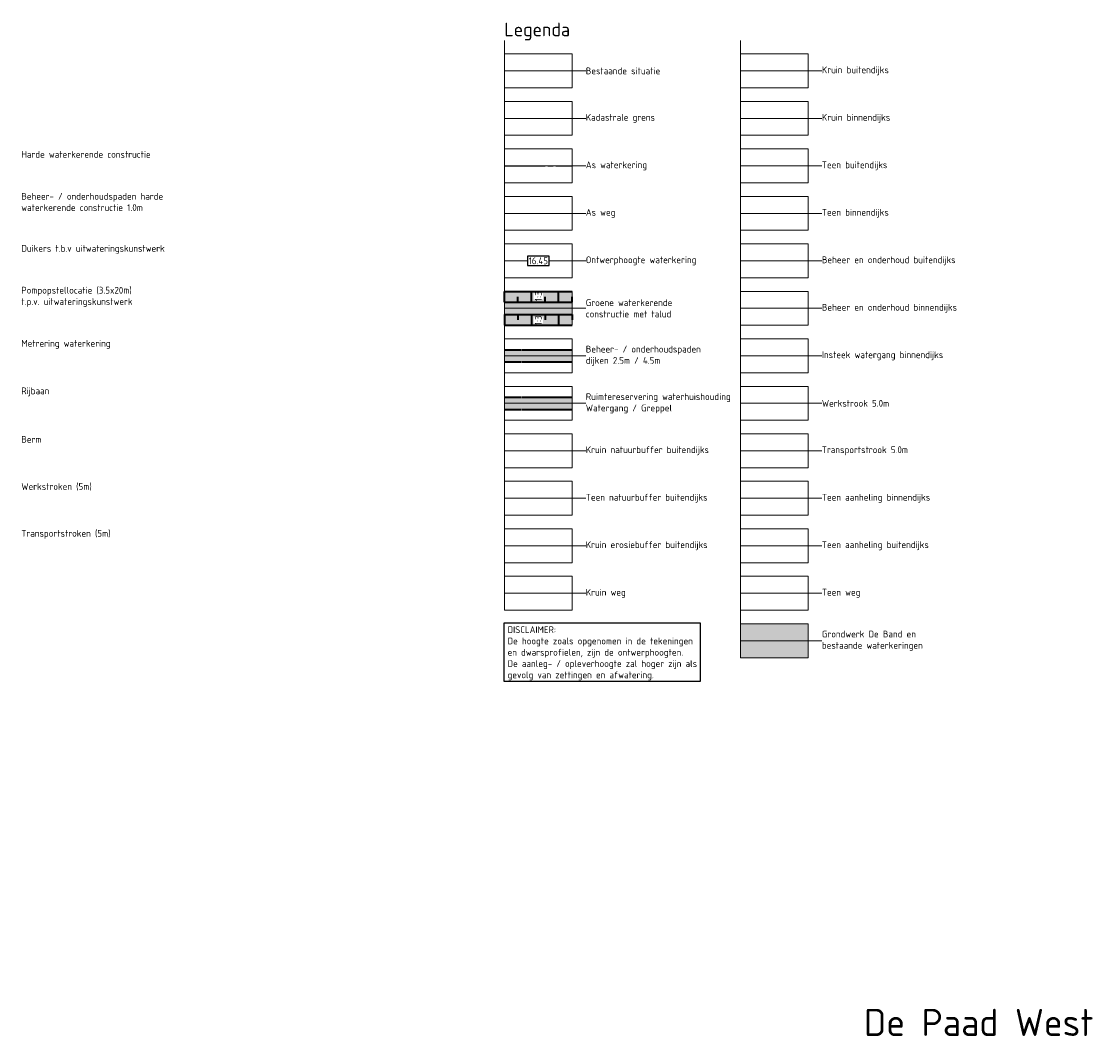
# Model space of a CAD drawing. Header units: metres. Extents: x 219828 to 221638, y 399519 to 401388.
# Tile 6 of 17: x 220357 to 220754, y 400145 to 400519. Entities that reach past the tile are written whole.
import ezdxf
from ezdxf.lldxf.tags import DXFTag

# ---------------------------------------------------------------- set-up
doc = ezdxf.new("R2010")
doc.units = ezdxf.units.M
for name, pattern in [('AM-AS', [16, 10, -2, 2, -2]), ('aslijn', [19, 15, -1, 2, -1]), ('DASHED2', [0.375, 0.25, -0.125])]:
    doc.linetypes.add(name, pattern=pattern)
doc.layers.get('0').update_dxf_attribs({"lineweight": 25})
for name, color, linetype, lineweight in [('B-WE-GW-MAAIVELD-G', 254, 'Continuous', 18), ('B-WE-KG-GRENS_PERCEEL-G', 150, 'KG-PERCEEL', 18), ('N-WA-AM-AS_WEG-G', 10, 'AM-AS', 18), ('N-WA-GR-BOS-V', 45, 'Continuous', 18), ('N-WA-GR-GRAS-V', 61, 'Continuous', 18), ('N-WA-KG-GRENS_WATERSCHAP_AANHELING_BINNEN-G', 81, 'Continuous', 25), ('N-WA-KG-GRENS_WATERSCHAP_AANHELING_BUITEN-G', 20, 'Continuous', 25), ('N-WA-KG-GRENS_WATERSCHAP_BEHEER_BINNEN-G', 30, 'Continuous', 25), ('N-WA-KG-GRENS_WATERSCHAP_BEHEER_BUITEN-G', 42, 'Continuous', 25), ('N-WA-KG-GRENS_WATERSCHAP_KRUIN_BINNEN-G', 252, 'Continuous', 35), ('N-WA-KG-GRENS_WATERSCHAP_KRUIN_BUITEN-G', 251, 'Continuous', 35), ('N-WA-KG-GRENS_WATERSCHAP_KRUIN_EROSIE_BUITEN-G', 32, 'Continuous', 25), ('N-WA-KG-GRENS_WATERSCHAP_KRUIN_NATUUR_BUITEN-G', 201, 'Continuous', 25), ('N-WA-KG-GRENS_WATERSCHAP_KRUIN_WEG-G', 40, 'Continuous', 25), ('N-WA-KG-GRENS_WATERSCHAP_TEEN_BINNEN-G', 140, 'Continuous', 35), ('N-WA-KG-GRENS_WATERSCHAP_TEEN_BUITEN-G', 104, 'Continuous', 18), ('N-WA-KG-GRENS_WATERSCHAP_TEEN_NATUUR_BUITEN-G', 134, 'Continuous', 25), ('N-WA-KG-GRENS_WATERSCHAP_TEEN_WEG-G', 230, 'Continuous', 25), ('N-WA-KG-GRENS_WATERSCHAP_WATERGANG_BINNEN-G', 152, 'Continuous', 25), ('N-WA-KG-ONDERHOUDGRENS_WATERSCHAP-G', 170, 'DASHED2', 35), ('N-WA-VH-VERHARDING_GRASBETONSTEEN-V', 75, 'Continuous', 18), ('N-WE-AM-KILOMETRERING-T25', 7, 'Continuous', 25), ('N-WE-WH-DUIKER-GD', 150, 'Continuous', 50), ('T-WA-KG-GRENS_WATERSCHAP_TRANSPORTSTROOK-G', 190, 'Continuous', 25), ('T-WA-KG-GRENS_WATERSCHAP_WERKSTROOK-G', 22, 'Continuous', 25), ('X-XX-AL-LEGENDA-T25', 7, 'Continuous', 25), ('X-XX-AL-LEGENDA-T50', 130, 'Continuous', 50)]:
    doc.layers.add(name, color=color, linetype=linetype, lineweight=lineweight)
doc.layers.add('C3D-ALIGNMENT', color=7, linetype='Continuous')
doc.layers.add('C3D-CORRIDOR', color=7, linetype='Continuous')
doc.layers.add('N-WA-GW-WATERBODEM-V', color=7, linetype='Continuous', lineweight=35, true_color=0x00cc99)
doc.layers.add('X-XX-AL-LEGENDA-G', color=7, linetype='Continuous', lineweight=18, plot=False)
doc.styles.add('NLCS-ISO', font='NLCS-ISO.ttf')
doc.styles.add('NLCS-ISO-M1000-T25', font='NLCS-ISO.ttf', dxfattribs={"height": 2.5})
doc.styles.add('NLCS-ISO-M1000-T50', font='NLCS-ISO.ttf', dxfattribs={"height": 5})
doc.styles.get("Standard").update_dxf_attribs({"font": 'NLCS-ISO.ttf'})
tags = doc.linetypes.add('KG-PERCEEL', pattern='A,5.5,-2,["P",Standard,S=1.8,R=0,X=-0.5,Y=-0.9],-2,5.5,-2,[5,NLCS.shx,S=0.75,R=0,X=0,Y=0],-2', length=19).pattern_tags.tags
tags[6] = DXFTag(74, 10)

# ---------------------------------------------------------------- blocks, each defined once
blk = doc.blocks.new('Legenda_hulp')
at = {"flags": 128}
for points in [[(0, 0), (0, -1), (0, -3.5), (5, -3.5), (5, -1), (0, -1)], [(0, -2.25), (5, -2.25)], [(5, -2.25), (6, -2.25)]]:
    blk.add_lwpolyline(points, dxfattribs=at)

msp = doc.modelspace()

# ---------------------------------------------------------------- hatches: boundary and pattern name
at = {"layer": 'N-WA-GR-BOS-V', "linetype": 'Continuous', "lineweight": 18}
h = msp.add_hatch(color=45, dxfattribs=at)
h.paths.add_polyline_path([(220647.27, 400296.9), (220622.27, 400296.9), (220622.27, 400290.65), (220647.27, 400290.65)])
h.paths.add_polyline_path([(220647.27, 400290.65), (220622.27, 400290.65), (220622.27, 400284.4), (220647.27, 400284.4)])
at = {"layer": 'N-WA-GR-GRAS-V', "linetype": 'Continuous', "lineweight": 18}
msp.add_hatch(color=61, dxfattribs=at).paths.add_polyline_path([(220535.3, 400419.4), (220560.3, 400419.4), (220560.3, 400406.9), (220535.3, 400406.9)])
at = {"layer": 'N-WA-GW-WATERBODEM-V', "linetype": 'Continuous', "lineweight": 35, "true_color": 0x00cc99}
h = msp.add_hatch(color=122, dxfattribs=at)
h.paths.add_polyline_path([(220560.3, 400380.4), (220535.3, 400380.4), (220535.3, 400378.15), (220560.3, 400378.15)])
h.paths.add_polyline_path([(220560.3, 400378.15), (220535.3, 400378.15), (220535.3, 400375.9), (220560.3, 400375.9)])
at = {"layer": 'N-WA-VH-VERHARDING_GRASBETONSTEEN-V', "linetype": 'Continuous', "lineweight": 18}
h = msp.add_hatch(color=75, dxfattribs=at)
h.paths.add_polyline_path([(220560.3, 400395.65), (220560.3, 400397.9), (220535.3, 400397.9), (220535.3, 400395.65)])
h.paths.add_polyline_path([(220560.3, 400393.4), (220560.3, 400395.65), (220535.3, 400395.65), (220535.3, 400393.4)])

# ---------------------------------------------------------------- linework, layer by layer
at = {"layer": 'B-WE-GW-MAAIVELD-G', "color": 251, "flags": 128}
msp.add_lwpolyline([(220535.3, 400500.65), (220560.3, 400500.65)], dxfattribs=at)
at = {"layer": 'B-WE-KG-GRENS_PERCEEL-G', "flags": 128}
msp.add_lwpolyline([(220535.3, 400483.15), (220560.3, 400483.15)], dxfattribs=at)
at = {"layer": 'C3D-ALIGNMENT', "color": 7, "linetype": 'aslijn', "lineweight": -3}
msp.add_lwpolyline([(220535.3, 400465.65), (220560.3, 400465.65)], dxfattribs=at)
at = {"layer": 'C3D-CORRIDOR', "color": 7, "linetype": 'Continuous', "lineweight": 35}
for p, q in [((220535.3, 400415.4), (220535.3, 400419.4)), ((220545.3, 400415.4), (220545.3, 400419.4)), ((220555.3, 400415.4), (220555.3, 400419.4)), ((220540.3, 400415.4), (220540.3, 400417.4)), ((220550.3, 400415.4), (220550.3, 400417.4)), ((220560.3, 400415.4), (220560.3, 400417.4)), ((220535.3, 400410.9), (220535.3, 400406.9)), ((220540.3, 400410.9), (220540.3, 400408.9)), ((220545.3, 400410.9), (220545.3, 400406.9)), ((220550.3, 400410.9), (220550.3, 400408.9)), ((220555.3, 400410.9), (220555.3, 400406.9)), ((220560.3, 400410.9), (220560.3, 400408.9))]:
    msp.add_line(p, q, dxfattribs=at)
at = {"layer": 'N-WA-AM-AS_WEG-G', "color": 10, "linetype": 'aslijn', "lineweight": 18}
msp.add_lwpolyline([(220535.3, 400448.15), (220560.3, 400448.15)], dxfattribs=at)
at = {"layer": 'N-WA-KG-GRENS_WATERSCHAP_AANHELING_BINNEN-G', "const_width": 0.2}
msp.add_lwpolyline([(220647.27, 400343.15), (220622.27, 400343.15)], dxfattribs=at)
at = {"layer": 'N-WA-KG-GRENS_WATERSCHAP_AANHELING_BUITEN-G', "const_width": 0.2}
msp.add_lwpolyline([(220647.27, 400325.65), (220622.27, 400325.65)], dxfattribs=at)
at = {"layer": 'N-WA-KG-GRENS_WATERSCHAP_BEHEER_BINNEN-G', "const_width": 0.2}
msp.add_lwpolyline([(220647.27, 400413.15), (220622.27, 400413.15)], dxfattribs=at)
at = {"layer": 'N-WA-KG-GRENS_WATERSCHAP_BEHEER_BUITEN-G', "const_width": 0.2, "flags": 128}
msp.add_lwpolyline([(220647.27, 400430.65), (220622.27, 400430.65)], dxfattribs=at)
at = {"layer": 'N-WA-KG-GRENS_WATERSCHAP_KRUIN_BINNEN-G', "const_width": 0.2}
msp.add_lwpolyline([(220647.27, 400483.15), (220622.27, 400483.15)], dxfattribs=at)
at = {"layer": 'N-WA-KG-GRENS_WATERSCHAP_KRUIN_BUITEN-G', "const_width": 0.2}
msp.add_lwpolyline([(220647.27, 400500.65), (220622.27, 400500.65)], dxfattribs=at)
at = {"layer": 'N-WA-KG-GRENS_WATERSCHAP_KRUIN_EROSIE_BUITEN-G', "const_width": 0.2}
msp.add_lwpolyline([(220560.3, 400325.65), (220535.3, 400325.65)], dxfattribs=at)
at = {"layer": 'N-WA-KG-GRENS_WATERSCHAP_KRUIN_NATUUR_BUITEN-G', "const_width": 0.2}
msp.add_lwpolyline([(220560.3, 400360.65), (220535.3, 400360.65)], dxfattribs=at)
at = {"layer": 'N-WA-KG-GRENS_WATERSCHAP_KRUIN_WEG-G', "const_width": 0.2}
msp.add_lwpolyline([(220560.3, 400308.15), (220535.3, 400308.15)], dxfattribs=at)
at = {"layer": 'N-WA-KG-GRENS_WATERSCHAP_TEEN_BINNEN-G', "const_width": 0.2}
msp.add_lwpolyline([(220647.27, 400448.15), (220622.27, 400448.15)], dxfattribs=at)
at = {"layer": 'N-WA-KG-GRENS_WATERSCHAP_TEEN_BUITEN-G', "const_width": 0.2}
msp.add_lwpolyline([(220647.27, 400465.65), (220622.27, 400465.65)], dxfattribs=at)
at = {"layer": 'N-WA-KG-GRENS_WATERSCHAP_TEEN_NATUUR_BUITEN-G', "const_width": 0.2}
msp.add_lwpolyline([(220560.3, 400343.15), (220535.3, 400343.15)], dxfattribs=at)
at = {"layer": 'N-WA-KG-GRENS_WATERSCHAP_TEEN_WEG-G', "const_width": 0.2}
msp.add_lwpolyline([(220647.27, 400308.15), (220622.27, 400308.15)], dxfattribs=at)
at = {"layer": 'N-WA-KG-GRENS_WATERSCHAP_WATERGANG_BINNEN-G', "const_width": 0.2}
msp.add_lwpolyline([(220647.27, 400395.65), (220622.27, 400395.65)], dxfattribs=at)
at = {"layer": 'N-WA-KG-ONDERHOUDGRENS_WATERSCHAP-G', "color": 170, "linetype": 'DASHED2', "lineweight": 35, "flags": 128}
for points in [[(220535.3, 400397.9), (220560.3, 400397.9)], [(220535.3, 400393.4), (220560.3, 400393.4)], [(220535.3, 400380.4), (220560.3, 400380.4)], [(220535.3, 400375.9), (220560.3, 400375.9)]]:
    msp.add_lwpolyline(points, dxfattribs=at)
at = {"layer": 'N-WE-WH-DUIKER-GD', "color": 90, "linetype": 'Continuous', "lineweight": 35, "flags": 128}
for points in [[(220535.3, 400415.4), (220560.3, 400415.4)], [(220535.3, 400410.9), (220560.3, 400410.9)]]:
    msp.add_lwpolyline(points, dxfattribs=at)
at = {"layer": 'T-WA-KG-GRENS_WATERSCHAP_TRANSPORTSTROOK-G', "const_width": 0.2}
msp.add_lwpolyline([(220647.27, 400360.65), (220622.27, 400360.65)], dxfattribs=at)
at = {"layer": 'T-WA-KG-GRENS_WATERSCHAP_WERKSTROOK-G', "const_width": 0.2}
msp.add_lwpolyline([(220647.27, 400378.15), (220622.27, 400378.15)], dxfattribs=at)

# ---------------------------------------------------------------- block references
at = {"layer": 'X-XX-AL-LEGENDA-G', "xscale": 5, "yscale": 5, "zscale": 5}
for p in [(220535.3, 400511.9), (220622.27, 400511.9), (220535.3, 400494.4), (220622.27, 400494.4), (220535.3, 400476.9), (220622.27, 400476.9), (220535.3, 400459.4), (220622.27, 400459.4), (220535.3, 400441.9), (220622.27, 400441.9), (220535.3, 400424.4), (220622.27, 400424.4), (220535.3, 400406.9), (220622.27, 400406.9), (220535.3, 400389.4), (220622.27, 400389.4), (220535.3, 400371.9), (220622.27, 400371.9), (220535.3, 400354.4), (220622.27, 400354.4), (220535.3, 400336.9), (220622.27, 400336.9), (220535.3, 400319.4), (220622.27, 400319.4), (220622.27, 400301.9)]:
    msp.add_blockref('Legenda_hulp', p, dxfattribs=at)

# ---------------------------------------------------------------- texts
at = {"layer": 'X-XX-AL-LEGENDA-T25', "char_height": 2.5, "attachment_point": 4, "style": 'NLCS-ISO-M1000-T25'}
for s, width, heights, insert in [('Bestaande situatie', 40.2614, [0], (220565.3, 400500.65)), ('Kruin buitendijks', 59.9283, [6.68], (220652.27, 400500.65)), ('Kadastrale grens', 40.2614, [0], (220565.3, 400483.15)), ('Kruin binnendijks', 59.9283, [6.68], (220652.27, 400483.15)), ('Harde waterkerende constructie', 55.1487, [5.73], (220357.35, 400469.86)), ('As waterkering', 40.2614, [0], (220565.3, 400465.65)), ('Teen buitendijks', 59.9283, [6.68], (220652.27, 400465.65)), ('Beheer- / onderhoudspaden harde waterkerende constructie 1.0m', 59.9283, [6.68], (220357.35, 400452.36)), ('As weg', 40.2614, [0], (220565.3, 400448.15)), ('Teen binnendijks', 59.9283, [6.68], (220652.27, 400448.15)), ('Duikers t.b.v uitwateringskunstwerk', 59.9283, [6.68], (220357.35, 400434.86)), ('Ontwerphoogte waterkering', 46.6289, [7.73], (220565.3, 400430.65)), ('Beheer en onderhoud buitendijks', 59.9283, [6.68], (220652.27, 400430.65)), ('Pompopstellocatie (3.5x20m)^Jt.p.v. uitwateringskunstwerk', 58.2671, [10.62], (220357.35, 400417.36)), ('Groene waterkerende constructie met talud', 40.2614, [0], (220565.3, 400413.15)), ('Beheer en onderhoud binnendijks', 59.9283, [6.68], (220652.27, 400413.15)), ('Metrering waterkering', 59.9283, [6.68], (220357.35, 400399.86)), ('Beheer- / onderhoudspaden^Jdijken 2.5m / 4.5m', 53.564, [18.24], (220565.3, 400395.65)), ('Insteek watergang binnendijks', 59.9283, [6.68], (220652.27, 400395.65)), ('Rijbaan', 59.9283, [6.68], (220357.35, 400382.36)), ('Ruimtereservering waterhuishouding^JWatergang / Greppel', 57.205, [0], (220565.3, 400378.15)), ('Werkstrook 5.0m', 59.9283, [6.68], (220652.27, 400378.15)), ('Berm', 59.9283, [6.68], (220357.35, 400364.86)), ('Kruin natuurbuffer buitendijks', 59.9283, [6.68], (220565.3, 400360.65)), ('Transportstrook 5.0m', 59.9283, [6.68], (220652.27, 400360.65)), ('Werkstroken (5m)', 59.9283, [6.68], (220357.35, 400347.36)), ('Teen natuurbuffer buitendijks', 59.9283, [6.68], (220565.3, 400343.15)), ('Teen aanheling binnendijks', 59.9283, [6.68], (220652.27, 400343.15)), ('Transportstroken (5m)', 59.9283, [6.68], (220357.35, 400329.86)), ('Kruin erosiebuffer buitendijks', 59.9283, [6.68], (220565.3, 400325.65)), ('Teen aanheling buitendijks', 59.9283, [6.68], (220652.27, 400325.65)), ('Kruin weg', 59.9283, [6.68], (220565.3, 400308.15)), ('Teen weg', 59.9283, [6.68], (220652.27, 400308.15)), ('Grondwerk De Band en bestaande waterkeringen', 45.1349, [9.34], (220652.27, 400290.65))]:
    msp.add_mtext_dynamic_manual_height_columns(s, width=width, gutter_width=12.5, heights=heights, dxfattribs=dict(at, insert=insert))
at = {"layer": 'X-XX-AL-LEGENDA-T25', "insert": (220536.47, 400286.03), "char_height": 2.5, "attachment_point": 4, "style": 'NLCS-ISO-M1000-T25', "bg_fill": 16, "box_fill_scale": 1.5, "bg_fill_color": 256, "bg_fill_transparency": 0}
msp.add_mtext_dynamic_manual_height_columns('DISCLAIMER:^JDe hoogte zoals opgenomen in de tekeningen en dwarsprofielen, zijn de ontwerphoogten. De aanleg- / opleverhoogte zal hoger zijn als gevolg van zettingen en afwatering.', width=69.7199, gutter_width=12.5, heights=[23.23], dxfattribs=at)
at = {"layer": 'X-XX-AL-LEGENDA-T50', "color": 0, "attachment_point": 1, "style": 'NLCS-ISO-M1000-T50'}
for s, width, heights, insert, char_height in [('Legenda', 41.1471, [0], (220535.3, 400518.4), 5), ('De Paad West', 109.7187, [21.97], (220667.77, 400155), 10)]:
    msp.add_mtext_dynamic_manual_height_columns(s, width=width, gutter_width=25, heights=heights, dxfattribs=dict(at, insert=insert, char_height=char_height))

# ---------------------------------------------------------------- next in the draw order: texts
at = {"layer": 'N-WE-AM-KILOMETRERING-T25', "color": 7, "linetype": 'Continuous', "lineweight": 25, "insert": (220547.8, 400430.65), "char_height": 2.5, "width": 7.07, "attachment_point": 5, "style": 'NLCS-ISO', "bg_fill": 3, "box_fill_scale": 1.2, "bg_fill_color": 256, "bg_fill_true_color": 13158600, "bg_fill_transparency": 0}
msp.add_mtext('16.45', dxfattribs=at)
at = {"layer": 'N-WE-AM-KILOMETRERING-T25', "color": 7, "linetype": 'Continuous', "lineweight": 25, "char_height": 2.5, "width": 1.1477, "attachment_point": 5, "rotation": 90, "style": 'NLCS-ISO', "bg_fill": 3, "box_fill_scale": 1.2, "bg_fill_color": 256, "bg_fill_true_color": 13158600, "bg_fill_transparency": 0}
for insert in [(220547.8, 400417.59), (220547.8, 400408.71)]:
    msp.add_mtext('1:3', dxfattribs=dict(at, insert=insert))

# ---------------------------------------------------------------- next in the draw order: linework, layer by layer
at = {"layer": 'N-WE-AM-KILOMETRERING-T25', "color": 255, "linetype": 'Continuous', "lineweight": 25}
for p, q in [((220543.8, 400432.4), (220543.8, 400428.9)), ((220551.8, 400432.4), (220543.8, 400432.4)), ((220551.8, 400428.9), (220551.8, 400432.4)), ((220543.8, 400428.9), (220551.8, 400428.9))]:
    msp.add_line(p, q, dxfattribs=at)
at = {"layer": 'N-WE-WH-DUIKER-GD', "color": 90, "linetype": 'Continuous', "lineweight": 35, "flags": 128}
for points in [[(220535.3, 400419.4), (220560.3, 400419.4)], [(220535.3, 400406.9), (220560.3, 400406.9)]]:
    msp.add_lwpolyline(points, dxfattribs=at)

doc.saveas('drawing.dxf')
